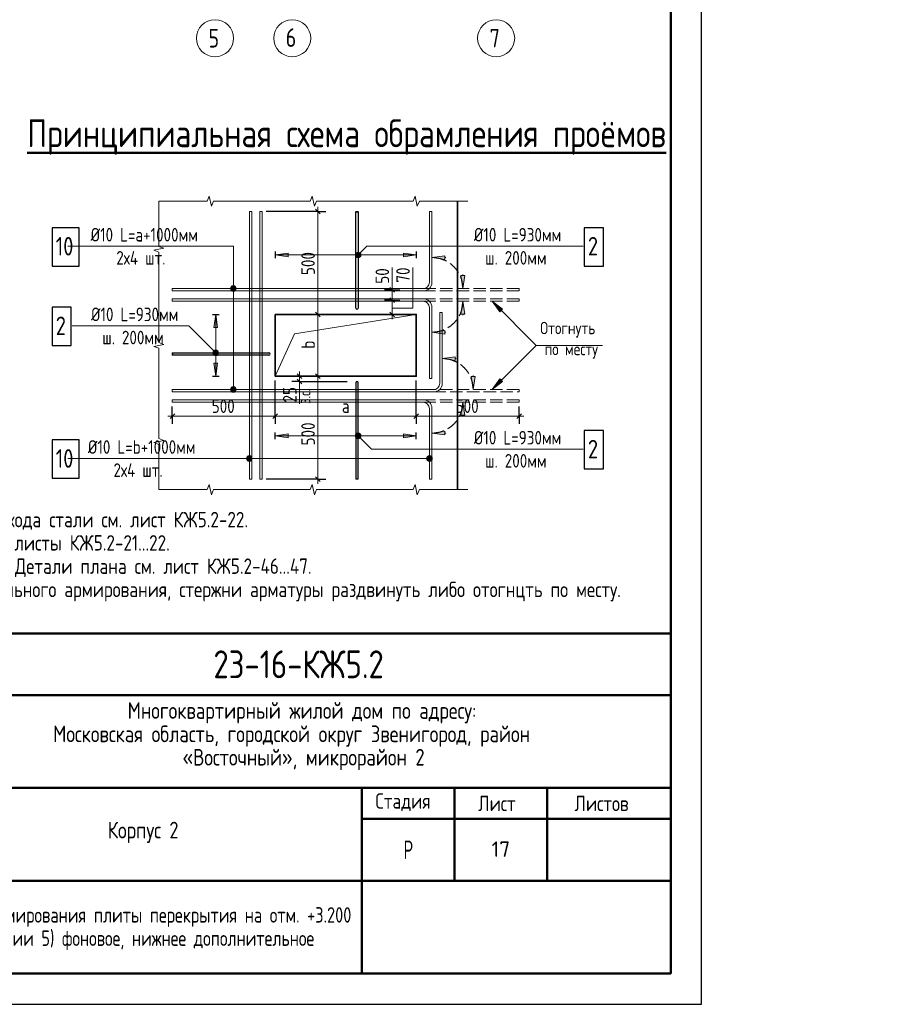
# Model space of a CAD drawing. Header units: millimetres. Extents: x 0 to 32559, y 0 to 42000.
# Tile 4 of 13: x 18663 to 32559, y 0 to 15930. Entities that reach past the tile are written whole.
import ezdxf

# ---------------------------------------------------------------- set-up
doc = ezdxf.new("R2010")
doc.units = ezdxf.units.MM
doc.linetypes.add('______2', pattern=[270, 200, -70])
doc.linetypes.add('______5', pattern=[1100, 800, -100, 100, -100])
for name, color, linetype, lineweight in [('Standard', 7, 'Continuous', 25), ('Арм.стержн.ниж.зоны 2й ряд', 7, '______2', 25), ('ЖБ Перекрытие средний уровень', 7, 'Continuous', 50), ('Оси', 40, '______5', 18), ('Размерная линия_ общее', 7, 'Continuous', 13), ('Текст_ общее', 7, 'Continuous', 25), ('Фоновоя арматура Х1', 7, 'Continuous', 25)]:
    doc.layers.add(name, color=color, linetype=linetype, lineweight=lineweight)
doc.styles.add('GOST 2.304-81', font='txt')
doc.styles.add('ISOCPEUR', font='txt')

msp = doc.modelspace()

# ---------------------------------------------------------------- hatches: boundary and pattern name
at = {"layer": 'Standard', "linetype": 'Continuous', "lineweight": 13, "transparency": 33554687}
for points in [[(23010, 12154), (22800, 12124), (23010, 12094)], [(24173, 12092), (24109, 12156), (24097, 12136)], [(24173, 12092), (24097, 12136), (24152, 12081)], [(24152, 12081), (24097, 12136), (24097, 12113)], [(24152, 12081), (24097, 12113), (24129, 12081)], [(24129, 12081), (24097, 12113), (24109, 12092)], [(24184, 12113), (24129, 12168), (24109, 12156)], [(24184, 12113), (24109, 12156), (24173, 12092)], [(24184, 12136), (24152, 12168), (24129, 12168)], [(24184, 12136), (24129, 12168), (24184, 12113)], [(24152, 12168), (24184, 12136), (24173, 12156)], [(25545, 12111), (25335, 12081), (25545, 12051)], [(25865, 11164), (25835, 11374), (25805, 11164)], [(26478, 11247), (26308, 11374), (26435, 11204)], [(21793, 10552), (21825, 10584), (21805, 10573)], [(21825, 10584), (21793, 10552), (21793, 10529)], [(21825, 10584), (21793, 10529), (21848, 10584)], [(21848, 10584), (21793, 10529), (21805, 10509)], [(21848, 10584), (21805, 10509), (21868, 10573)], [(21868, 10573), (21805, 10509), (21825, 10498)], [(21868, 10573), (21825, 10498), (21880, 10552)], [(21880, 10552), (21825, 10498), (21848, 10498)], [(21880, 10552), (21848, 10498), (21880, 10529)], [(21880, 10529), (21848, 10498), (21868, 10509)], [(21806, 10371), (21836, 10161), (21866, 10371)], [(25712, 10477), (25502, 10447), (25712, 10417)], [(26435, 10117), (26308, 9947), (26478, 10075)], [(25865, 9531), (25835, 9741), (25805, 9531)], [(24109, 9166), (24152, 9241), (24097, 9186)], [(24097, 9186), (24152, 9241), (24129, 9241)], [(24097, 9186), (24129, 9241), (24097, 9209)], [(24097, 9209), (24129, 9241), (24109, 9229)], [(24109, 9166), (24173, 9229), (24152, 9241)], [(23010, 9227), (22800, 9197), (23010, 9167)], [(24129, 9154), (24173, 9229), (24109, 9166)], [(24129, 9154), (24184, 9209), (24173, 9229)], [(24152, 9154), (24184, 9209), (24129, 9154)], [(24152, 9154), (24184, 9186), (24184, 9209)], [(24184, 9186), (24152, 9154), (24173, 9166)]]:
    msp.add_hatch(color=7, dxfattribs=at).paths.add_polyline_path(points)
for points in [[(24872, 12154), (25082, 12124), (24872, 12094)], [(25865, 11791), (25835, 11581), (25805, 11791)], [(21806, 10951), (21836, 11161), (21866, 10951)], [(25545, 10844), (25335, 10874), (25545, 10904)], [(26032, 10157), (26002, 9947), (25972, 10157)], [(25545, 9211), (25335, 9241), (25545, 9271)], [(24872, 9227), (25082, 9197), (24872, 9167)]]:
    msp.add_hatch(color=7, dxfattribs=at).paths.add_polyline_path(points, flags=16)
at = {"layer": 'Текст_ общее', "linetype": 'Continuous', "lineweight": 13, "transparency": 33554687}
for points in [[(22076, 11581), (22166, 11581), (22160, 11603)], [(22076, 11581), (22160, 11603), (22082, 11603)], [(22082, 11558), (22166, 11581), (22076, 11581)], [(22082, 11603), (22160, 11603), (22143, 11620)], [(22082, 11603), (22143, 11620), (22098, 11620)], [(22082, 11558), (22160, 11558), (22166, 11581)], [(22098, 11542), (22160, 11558), (22082, 11558)], [(22098, 11620), (22143, 11620), (22121, 11626)], [(22098, 11542), (22143, 11542), (22160, 11558)], [(22143, 11542), (22098, 11542), (22121, 11536)], [(22076, 9947), (22166, 9947), (22160, 9970)], [(22076, 9947), (22160, 9970), (22082, 9970)], [(22082, 9925), (22166, 9947), (22076, 9947)], [(22082, 9970), (22160, 9970), (22143, 9986)], [(22082, 9970), (22143, 9986), (22098, 9986)], [(22082, 9925), (22160, 9925), (22166, 9947)], [(22098, 9909), (22160, 9925), (22082, 9925)], [(22098, 9986), (22143, 9986), (22121, 9992)], [(22098, 9909), (22143, 9909), (22160, 9925)], [(22143, 9909), (22098, 9909), (22121, 9902)], [(22341, 8809), (22341, 8854), (22335, 8831)], [(22357, 8793), (22357, 8870), (22341, 8854)], [(22357, 8793), (22341, 8854), (22341, 8809)], [(22380, 8786), (22380, 8876), (22357, 8870)], [(22380, 8786), (22357, 8870), (22357, 8793)], [(22402, 8793), (22402, 8870), (22380, 8876)], [(22402, 8793), (22380, 8876), (22380, 8786)], [(22419, 8809), (22419, 8854), (22402, 8870)], [(22419, 8809), (22402, 8870), (22402, 8793)], [(22419, 8854), (22419, 8809), (22425, 8831)], [(25256, 8809), (25256, 8854), (25250, 8831)], [(25272, 8793), (25272, 8870), (25256, 8854)], [(25272, 8793), (25256, 8854), (25256, 8809)], [(25295, 8786), (25295, 8876), (25272, 8870)], [(25295, 8786), (25272, 8870), (25272, 8793)], [(25317, 8793), (25317, 8870), (25295, 8876)], [(25317, 8793), (25295, 8876), (25295, 8786)], [(25334, 8809), (25334, 8854), (25317, 8870)], [(25334, 8809), (25317, 8870), (25317, 8793)], [(25334, 8854), (25334, 8809), (25340, 8831)]]:
    msp.add_hatch(color=7, dxfattribs=at).paths.add_polyline_path(points)

# ---------------------------------------------------------------- linework, layer by layer
at = {"layer": 'Standard', "color": 7, "linetype": 'Continuous', "lineweight": 13, "transparency": 33554687}
for p, q in [((21732, 13077), (21698, 12994)), ((21765, 12911), (21732, 13077)), ((23398, 13077), (23365, 12994)), ((23432, 12911), (23398, 13077)), ((25065, 13077), (25032, 12994)), ((25098, 12911), (25065, 13077)), ((20915, 12994), (20915, 12994)), ((21698, 12994), (20915, 12994)), ((20915, 12994), (20915, 12263)), ((21798, 12994), (21765, 12911)), ((22582, 12994), (21798, 12994)), ((23365, 12994), (22582, 12994)), ((23465, 12994), (23432, 12911)), ((24248, 12994), (23465, 12994)), ((25032, 12994), (24248, 12994)), ((25132, 12994), (25098, 12911)), ((25915, 12994), (25132, 12994)), ((20998, 12232), (20832, 12201)), ((20832, 12201), (20915, 12170)), ((20915, 12263), (20998, 12232)), ((20915, 12170), (20915, 11439)), ((24109, 12156), (24109, 12156)), ((24173, 12156), (24173, 12156)), ((24109, 12092), (24109, 12092)), ((24173, 12092), (24173, 12092)), ((24692, 11561), (24692, 11921)), ((20915, 11439), (20915, 10707)), ((26308, 11374), (26308, 11374)), ((26308, 11374), (26308, 11374)), ((26308, 11374), (26308, 11374)), ((26308, 11374), (26435, 11204)), ((26478, 11247), (26308, 11374)), ((26435, 11204), (26478, 11247)), ((26457, 11226), (26467, 11215)), ((20998, 10676), (20832, 10645)), ((20915, 10707), (20998, 10676)), ((20832, 10645), (20915, 10614)), ((20915, 10614), (20915, 9883)), ((21805, 10573), (21805, 10573)), ((21868, 10573), (21868, 10573)), ((21805, 10509), (21805, 10509)), ((21868, 10509), (21868, 10509)), ((23194, 10067), (23194, 9714)), ((26435, 10117), (26308, 9947)), ((26308, 9947), (26478, 10075)), ((26478, 10075), (26435, 10117)), ((26457, 10096), (26467, 10107)), ((20915, 9883), (20915, 9152)), ((26308, 9947), (26308, 9947)), ((26308, 9947), (26308, 9947)), ((26308, 9947), (26308, 9947)), ((20998, 9121), (20832, 9090)), ((20832, 9090), (20915, 9059)), ((20915, 9152), (20998, 9121)), ((24109, 9229), (24109, 9229)), ((24109, 9166), (24109, 9166)), ((24173, 9229), (24173, 9229)), ((24173, 9166), (24173, 9166)), ((20915, 9059), (20915, 8327)), ((20915, 8327), (20915, 8327)), ((20915, 8327), (21698, 8327)), ((20915, 8327), (20915, 8327)), ((21698, 8327), (21732, 8411)), ((21732, 8411), (21765, 8244)), ((21765, 8244), (21798, 8327)), ((21798, 8327), (22582, 8327)), ((22582, 8327), (23365, 8327)), ((23365, 8327), (23398, 8411)), ((23398, 8411), (23432, 8244)), ((23432, 8244), (23465, 8327)), ((23465, 8327), (24248, 8327)), ((24248, 8327), (25032, 8327)), ((25032, 8327), (25065, 8411)), ((25065, 8411), (25098, 8244)), ((25098, 8244), (25132, 8327)), ((25132, 8327), (25915, 8327)), ((25915, 8327), (25915, 8327))]:
    msp.add_line(p, q, dxfattribs=at)
at = {"layer": 'Standard', "color": 251, "linetype": 'Continuous', "lineweight": 13, "true_color": 0x494949, "transparency": 33554687}
for p, q in [((23010, 12154), (22800, 12124)), ((25082, 12124), (22800, 12124)), ((22800, 12124), (22800, 12124)), ((22800, 12124), (22800, 12124)), ((22800, 12124), (22800, 12124)), ((22800, 12124), (23010, 12094)), ((23010, 12094), (23010, 12154)), ((23010, 12124), (23025, 12124)), ((24872, 12124), (24857, 12124)), ((24872, 12094), (24872, 12154)), ((24872, 12154), (25082, 12124)), ((25082, 12124), (24872, 12094)), ((25082, 12124), (25082, 12124)), ((25082, 12124), (25082, 12124)), ((25082, 12124), (25082, 12124)), ((25545, 12111), (25335, 12081)), ((25545, 12051), (25545, 12111)), ((25335, 12081), (25335, 12081)), ((25335, 12081), (25335, 12081)), ((25335, 12081), (25335, 12081)), ((25335, 12081), (25545, 12051)), ((25545, 12081), (25560, 12081)), ((25835, 11581), (25805, 11791)), ((25805, 11791), (25865, 11791)), ((25835, 11791), (25835, 11806)), ((25865, 11791), (25835, 11581)), ((25835, 11581), (25835, 11581)), ((25835, 11581), (25835, 11581)), ((25835, 11581), (25835, 11581)), ((25835, 11374), (25805, 11164)), ((25835, 11374), (25835, 11374)), ((25835, 11374), (25835, 11374)), ((25835, 11374), (25835, 11374)), ((25865, 11164), (25835, 11374)), ((21806, 10951), (21836, 11161)), ((21836, 11161), (21836, 10161)), ((21836, 11161), (21836, 11161)), ((21836, 11161), (21836, 11161)), ((21836, 11161), (21836, 11161)), ((21836, 11161), (21866, 10951)), ((25805, 11164), (25865, 11164)), ((25835, 11164), (25835, 11149)), ((21866, 10951), (21806, 10951)), ((21836, 10951), (21836, 10936)), ((25335, 10874), (25545, 10904)), ((25335, 10874), (25335, 10874)), ((25335, 10874), (25335, 10874)), ((25335, 10874), (25335, 10874)), ((25545, 10844), (25335, 10874)), ((25545, 10904), (25545, 10844)), ((25545, 10874), (25560, 10874)), ((21866, 10371), (21806, 10371)), ((21806, 10371), (21836, 10161)), ((21836, 10371), (21836, 10386)), ((21836, 10161), (21866, 10371)), ((25712, 10477), (25502, 10447)), ((25502, 10447), (25502, 10447)), ((25502, 10447), (25502, 10447)), ((25502, 10447), (25502, 10447)), ((25502, 10447), (25712, 10417)), ((25712, 10417), (25712, 10477)), ((25712, 10447), (25727, 10447)), ((21836, 10161), (21836, 10161)), ((21836, 10161), (21836, 10161)), ((21836, 10161), (21836, 10161)), ((26002, 9947), (25972, 10157)), ((25972, 10157), (26032, 10157)), ((26002, 10157), (26002, 10172)), ((26032, 10157), (26002, 9947)), ((26002, 9947), (26002, 9947)), ((26002, 9947), (26002, 9947)), ((26002, 9947), (26002, 9947)), ((25835, 9741), (25805, 9531)), ((25835, 9741), (25835, 9741)), ((25835, 9741), (25835, 9741)), ((25835, 9741), (25835, 9741)), ((25865, 9531), (25835, 9741)), ((25805, 9531), (25865, 9531)), ((25835, 9531), (25835, 9516)), ((25335, 9241), (25545, 9271)), ((25335, 9241), (25335, 9241)), ((25335, 9241), (25335, 9241)), ((25335, 9241), (25335, 9241)), ((25545, 9211), (25335, 9241)), ((25545, 9271), (25545, 9211)), ((25545, 9241), (25560, 9241)), ((23010, 9227), (22800, 9197)), ((25082, 9197), (22800, 9197)), ((22800, 9197), (22800, 9197)), ((22800, 9197), (22800, 9197)), ((22800, 9197), (22800, 9197)), ((22800, 9197), (23010, 9167)), ((23010, 9167), (23010, 9227)), ((23010, 9197), (23025, 9197)), ((24872, 9197), (24857, 9197)), ((24872, 9167), (24872, 9227)), ((24872, 9227), (25082, 9197)), ((25082, 9197), (24872, 9167)), ((25082, 9197), (25082, 9197)), ((25082, 9197), (25082, 9197)), ((25082, 9197), (25082, 9197))]:
    msp.add_line(p, q, dxfattribs=at)
at = {"layer": 'Standard', "color": 7, "linetype": '______2', "lineweight": 13, "transparency": 33554687}
for p, q in [((26748, 11581), (25195, 11581)), ((25195, 11541), (26748, 11541)), ((26748, 11541), (26748, 11581)), ((25195, 11414), (26748, 11414)), ((26748, 11374), (25195, 11374)), ((26748, 11414), (26748, 11374)), ((26748, 9947), (25362, 9947)), ((25362, 9907), (26748, 9907)), ((26748, 9907), (26748, 9947)), ((25195, 9781), (26748, 9781)), ((26748, 9741), (25195, 9741)), ((26748, 9781), (26748, 9741))]:
    msp.add_line(p, q, dxfattribs=at)
at = {"layer": 'Standard', "color": 7, "linetype": 'Continuous', "lineweight": 50, "transparency": 33554687}
for p, q in [((10700, 6000), (29200, 6000)), ((17200, 5000), (29200, 5000)), ((17200, 3500), (29200, 3500)), ((24200, 2000), (24200, 3500)), ((25700, 2000), (25700, 3500)), ((27200, 2000), (27200, 3500)), ((24200, 3000), (29200, 3000)), ((17200, 2000), (29200, 2000)), ((24200, 500), (24200, 2000)), ((24200, 500), (24200, 2000))]:
    msp.add_line(p, q, dxfattribs=at)
at = {"layer": 'Standard', "color": 7, "linetype": 'Continuous', "lineweight": 25, "transparency": 33554687}
for p, q in [((29200, 500), (29200, 6000)), ((10700, 500), (29200, 500)), ((10700, 500), (29200, 500)), ((10700, 500), (29200, 500))]:
    msp.add_line(p, q, dxfattribs=at)
at = {"layer": 'Standard', "color": 7, "linetype": 'Continuous', "lineweight": 13, "transparency": 33554687}
msp.add_lwpolyline([(0, 0), (29700, 0), (29700, 42000), (0, 42000), (0, 0)], close=True, dxfattribs=at)
for points in [[(29700, 42000), (0, 42000), (0, 0), (29700, 0), (29700, 42000)], [(29700, 42000), (0, 42000), (0, 0), (29700, 0), (29700, 42000)], [(22420, 12827), (22420, 8494), (22380, 8494), (22380, 12827), (22420, 12827)], [(22587, 12827), (22587, 8494), (22547, 8494), (22547, 12827), (22587, 12827)], [(24141, 12821), (24101, 12821), (24101, 12827), (24141, 12827), (24141, 12821)], [(25295, 11681), (25295, 12827), (25335, 12827), (25335, 11681)], [(27785, 12265), (24281, 12265), (24141, 12124)], [(25025, 11921), (25025, 11261), (24692, 11261)], [(25195, 11581), (21133, 11581), (21133, 11541), (25195, 11541)], [(25195, 11374), (21133, 11374), (21133, 11414), (25195, 11414)], [(28095, 10661), (27021, 10661), (26308, 11374)], [(22800, 10161), (23113, 10847), (25082, 11161)], [(25295, 11274), (25295, 10127), (25335, 10127), (25335, 11274)], [(25462, 10047), (25462, 11194), (25502, 11194), (25502, 10047)], [(19510, 10977), (21401, 10977), (21836, 10541)], [(21140, 10541), (21140, 10501), (21133, 10501), (21133, 10541), (21140, 10541)], [(28095, 10661), (27021, 10661), (26308, 9947)], [(25362, 9947), (21133, 9947), (21133, 9907), (25362, 9907)], [(25195, 9741), (21133, 9741), (21133, 9781), (25195, 9781)], [(25295, 9641), (25295, 8494), (25335, 8494), (25335, 9641)], [(27785, 8982), (24357, 8982), (24141, 9197)], [(24141, 8501), (24101, 8501), (24101, 8494), (24141, 8494), (24141, 8501)]]:
    msp.add_lwpolyline(points, dxfattribs=at)
at = {"layer": 'Standard', "color": 7, "linetype": 'Continuous', "lineweight": 25, "transparency": 33554687}
for points in [[(29700, 42000), (0, 42000), (0, 0), (29700, 0), (29700, 42000)], [(24101, 11264), (24101, 12821), (24141, 12821), (24141, 11264)], [(22697, 10501), (21140, 10501), (21140, 10541), (22697, 10541)], [(24101, 10057), (24101, 8501), (24141, 8501), (24141, 10057)], [(29200, 6000), (10700, 6000), (10700, 500), (29200, 500), (29200, 6000)]]:
    msp.add_lwpolyline(points, dxfattribs=at)
at = {"layer": 'Standard', "color": 7, "linetype": 'Continuous', "lineweight": 50, "transparency": 33554687}
msp.add_lwpolyline([(2000, 41500), (29200, 41500), (29200, 500), (2000, 500), (2000, 41500)], close=True, dxfattribs=at)
at = {"layer": 'Standard', "color": 7, "linetype": 'Continuous', "lineweight": 13, "transparency": 33554687}
for centre in [(24141, 12124), (21836, 10541), (24141, 9197)]:
    msp.add_circle(centre, 45, dxfattribs=at)
at = {"layer": 'Standard', "color": 251, "linetype": '______2', "lineweight": 13, "true_color": 0x494949, "transparency": 33554687}
for centre, start, end in [((25335, 11581), 0, 90), ((25335, 11374), 270, 0), ((25502, 9947), 0, 90), ((25335, 9741), 270, 0)]:
    msp.add_arc(centre, 500, start, end, dxfattribs=at)
at = {"layer": 'Standard', "color": 7, "linetype": 'Continuous', "lineweight": 13, "transparency": 33554687}
for centre, radius, start, end in [((25195, 11681), 100, 270, 0), ((25195, 11681), 140, 270, 0), ((25195, 11274), 140, 0, 90), ((25195, 11274), 100, 0, 90), ((25362, 10047), 100, 270, 0), ((25362, 10047), 140, 270, 0), ((25195, 9641), 140, 0, 90), ((25195, 9641), 100, 0, 90)]:
    msp.add_arc(centre, radius, start, end, dxfattribs=at)
at = {"layer": 'Standard', "color": 7, "linetype": 'Continuous', "lineweight": 25, "transparency": 33554687}
for centre, start, end in [((24121, 11264), 180, 0), ((22697, 10521), 270, 90), ((24121, 10057), 0, 180)]:
    msp.add_arc(centre, 20, start, end, dxfattribs=at)
at = {"layer": 'Арм.стержн.ниж.зоны 2й ряд', "color": 251, "linetype": 'Continuous', "lineweight": 25, "true_color": 0x494949, "transparency": 33554687}
for p, q in [((22800, 12178), (22800, 12071)), ((25082, 12178), (25082, 12071)), ((21783, 11161), (21890, 11161)), ((21783, 10161), (21890, 10161)), ((22800, 9144), (22800, 9251)), ((25082, 9144), (25082, 9251))]:
    msp.add_line(p, q, dxfattribs=at)
at = {"layer": 'ЖБ Перекрытие средний уровень', "color": 7, "linetype": 'Continuous', "lineweight": 35, "transparency": 33554687}
msp.add_line((25748, 8327), (25748, 12994), dxfattribs=at)
msp.add_lwpolyline([(22800, 11161), (25082, 11161), (25082, 10161), (22800, 10161), (22800, 11161)], dxfattribs=at)
at = {"layer": 'Оси', "color": 7, "linetype": 'Continuous', "lineweight": 13, "transparency": 33554687}
for centre in [(21824, 15630), (23074, 15630), (26374, 15630)]:
    msp.add_circle(centre, 300, dxfattribs=at)
at = {"layer": 'Размерная линия_ общее', "color": 253, "linetype": 'Continuous', "lineweight": -3, "true_color": 0xa0a0a0, "transparency": 33554687}
for p, q in [((23490, 12827), (22653, 12827)), ((23490, 12827), (23365, 12827)), ((23490, 12827), (23615, 12827)), ((24692, 11561), (24567, 11561)), ((24692, 11561), (24817, 11561)), ((24692, 11561), (24692, 11561)), ((24692, 11394), (24567, 11394)), ((24692, 11394), (24817, 11394)), ((24692, 11394), (24698, 11394)), ((23490, 11161), (23365, 11161)), ((23490, 11161), (23615, 11161)), ((24692, 11161), (24567, 11161)), ((24692, 11161), (24817, 11161)), ((24692, 11161), (24698, 11161)), ((22800, 9517), (22800, 10094)), ((22800, 9517), (22800, 10094)), ((23490, 10161), (22867, 10161)), ((23194, 10161), (23069, 10161)), ((23194, 10077), (23069, 10077)), ((23194, 10161), (23127, 10161)), ((23194, 10161), (23319, 10161)), ((23194, 10077), (23319, 10077)), ((23490, 10161), (23365, 10161)), ((23490, 10161), (23365, 10161)), ((23490, 10161), (23615, 10161)), ((23490, 10161), (23490, 10161)), ((23490, 10161), (23615, 10161)), ((25082, 9517), (25082, 10094)), ((25082, 9517), (25082, 10094)), ((21133, 9517), (21133, 9674)), ((21133, 9517), (21133, 9642)), ((22800, 9517), (22800, 9642)), ((22800, 9517), (22800, 9642)), ((25082, 9517), (25082, 9642)), ((25082, 9517), (25082, 9642)), ((26748, 9517), (26748, 9674)), ((26748, 9517), (26748, 9642)), ((21133, 9517), (21133, 9392)), ((22800, 9517), (22800, 9392)), ((22800, 9517), (22800, 9392)), ((25082, 9517), (25082, 9392)), ((25082, 9517), (25082, 9392)), ((26748, 9517), (26748, 9392)), ((23490, 8494), (22653, 8494)), ((23490, 8494), (23365, 8494)), ((23490, 8494), (23615, 8494))]:
    msp.add_line(p, q, dxfattribs=at)
at = {"layer": 'Размерная линия_ общее', "color": 7, "linetype": 'Continuous', "lineweight": 25, "transparency": 33554687}
for p, q in [((23527, 12790), (23452, 12865)), ((24730, 11523), (24655, 11598)), ((24730, 11357), (24655, 11432)), ((23527, 11123), (23452, 11198)), ((24730, 11123), (24655, 11198)), ((23156, 10198), (23231, 10123)), ((23527, 10123), (23452, 10198)), ((23452, 10198), (23527, 10123)), ((23156, 10115), (23231, 10040)), ((21171, 9555), (21096, 9480)), ((22837, 9555), (22762, 9480)), ((22762, 9480), (22837, 9555)), ((25044, 9480), (25119, 9555)), ((25044, 9480), (25119, 9555)), ((26711, 9480), (26786, 9555)), ((23452, 8532), (23527, 8457))]:
    msp.add_line(p, q, dxfattribs=at)
at = {"layer": 'Размерная линия_ общее', "color": 7, "linetype": 'Continuous', "lineweight": 13, "transparency": 33554687}
for p, q in [((23490, 12827), (23490, 12902)), ((23490, 11161), (23490, 12827)), ((24692, 11561), (24692, 11636)), ((24692, 11161), (24692, 11394)), ((24692, 11161), (24692, 11086)), ((23194, 10161), (23194, 10236)), ((23490, 10161), (23490, 10236)), ((23194, 10161), (23194, 10077)), ((23194, 10077), (23194, 10002)), ((23490, 10161), (23490, 10086)), ((21133, 9517), (21058, 9517)), ((22800, 9517), (21133, 9517)), ((22800, 9517), (22725, 9517)), ((22800, 9517), (22875, 9517)), ((22800, 9517), (25082, 9517)), ((25082, 9517), (25007, 9517)), ((25082, 9517), (26748, 9517)), ((25082, 9517), (25157, 9517)), ((26748, 9517), (26823, 9517)), ((23490, 8494), (23490, 8419))]:
    msp.add_line(p, q, dxfattribs=at)
for points in [[(24692, 11394), (24692, 11550), (24692, 11550), (24692, 11561)], [(23490, 10161), (23490, 10693), (23490, 10693), (23490, 11161)], [(23490, 10161), (23490, 9138), (23490, 9138), (23490, 8494)]]:
    msp.add_lwpolyline(points, dxfattribs=at)
at = {"layer": 'Размерная линия_ общее', "color": 253, "linetype": 'Continuous', "lineweight": -3, "true_color": 0xa0a0a0, "transparency": 33554687}
for points in [[(23490, 11161), (23473, 11161), (23473, 11161), (22867, 11161)], [(23194, 10077), (23252, 10077), (23252, 10077), (23961, 10077)]]:
    msp.add_lwpolyline(points, dxfattribs=at)
at = {"layer": 'Текст_ общее', "color": 7, "linetype": 'Continuous', "lineweight": 13, "transparency": 33554687}
for p, q in [((22076, 11581), (22076, 11581)), ((22121, 11626), (22121, 11626)), ((22121, 11536), (22121, 11536)), ((22166, 11581), (22166, 11581)), ((22076, 9947), (22076, 9947)), ((22121, 9992), (22121, 9992)), ((22121, 9902), (22121, 9902)), ((22166, 9947), (22166, 9947)), ((22335, 8831), (22335, 8831)), ((22380, 8876), (22380, 8876)), ((22380, 8786), (22380, 8786)), ((22425, 8831), (22425, 8831)), ((25250, 8831), (25250, 8831)), ((25295, 8876), (25295, 8876)), ((25295, 8786), (25295, 8786)), ((25340, 8831), (25340, 8831))]:
    msp.add_line(p, q, dxfattribs=at)
for points in [[(22121, 11581), (22121, 12265), (19440, 12265)], [(22121, 9947), (22121, 12265), (19440, 12265)], [(22380, 8831), (22121, 8831), (19440, 8831)], [(25295, 8831), (22121, 8831), (19440, 8831)]]:
    msp.add_lwpolyline(points, dxfattribs=at)
for centre in [(22121, 11581), (22121, 9947), (22380, 8831), (25295, 8831)]:
    msp.add_circle(centre, 45, dxfattribs=at)
at = {"layer": 'Фоновоя арматура Х1', "color": 7, "linetype": 'Continuous', "lineweight": 25, "transparency": 33554687}
for points in [[(19186, 11945), (19626, 11945), (19626, 12565), (19186, 12565), (19186, 11945)], [(27799, 11945), (28109, 11945), (28109, 12565), (27799, 12565), (27799, 11945)], [(19186, 10657), (19496, 10657), (19496, 11277), (19186, 11277), (19186, 10657)], [(27799, 8662), (28109, 8662), (28109, 9282), (27799, 9282), (27799, 8662)], [(19186, 8511), (19626, 8511), (19626, 9131), (19186, 9131), (19186, 8511)]]:
    msp.add_lwpolyline(points, dxfattribs=at)

# ---------------------------------------------------------------- texts
at = {"layer": 'Standard', "color": 7, "linetype": 'Continuous', "lineweight": 25, "transparency": 33554687, "attachment_point": 7, "style": 'GOST 2.304-81'}
for s, insert, char_height, width in [('Ø10\\~L=а+1000мм', (19811, 12341), 220, 1831.8), ('Ø10\\~L=930мм', (26014, 12341), 220, 1488.03), ('2х4\\~шт.', (20226, 11967), 220, 1000.99), ('ш.\\~200мм', (26195, 11967), 220, 1125.9), ('Ø10\\~L=930мм', (19817, 11052), 220, 1488.03), ('ш.\\~200мм', (19999, 10678), 220, 1125.89), ('Ø10\\~L=930мм', (26014, 9057), 220, 1488.03), ('Ø10\\~L=b+1000мм', (19767, 8907), 220, 1831.81), ('ш.\\~200мм', (26195, 8683), 220, 1125.9), ('2х4\\~шт.', (20181, 8533), 220, 1000.99), ('Многоквартирный\\~жилой\\~дом\\~по\\~адресу:\\~', (20410, 4545), 270, 5717.08), ('Московская\\~область,\\~городской\\~округ\\~Звенигород,\\~район\\~', (19204, 4167), 270, 8136.21), ('«Восточный»,\\~микрорайон\\~2', (21297, 3789), 270, 3952.83), ('Стадия', (24421, 3125), 250, 1031.1), ('Лист', (26084, 3125), 250, 782.23), ('Листов', (27643, 3125), 250, 1066.5), ('Корпус\\~2', (20088, 2610), 270, 1362.88), ('\\W0.77;Р', (24877, 2350), 300, 262.93)]:
    msp.add_mtext(s, dxfattribs=dict(at, insert=insert, char_height=char_height, width=width))
at = {"layer": 'Standard', "color": 7, "linetype": 'Continuous', "lineweight": 18, "transparency": 33554687, "char_height": 200, "attachment_point": 7, "style": 'GOST 2.304-81'}
for s, insert, width in [('Отогнуть', (27088, 10787), 1109.09), ('по\\~месту', (27158, 10447), 1038.01)]:
    msp.add_mtext(s, dxfattribs=dict(at, insert=insert, width=width))
at = {"layer": 'Standard', "color": 7, "linetype": 'Continuous', "lineweight": 13, "transparency": 33554687, "insert": (11700, 7967), "char_height": 250, "width": 20566.88, "attachment_point": 1, "line_spacing_factor": 0.903614}
msp.add_mtext('\\A1;{\\fGOST 2.304-81|i0|b0;\\H250.000000;\\W1.000000;\\C7;1. Общие указания см. листы КЖ5.2-1. Ведомость расхода стали см. лист КЖ5.2-22.}\\P{\\fGOST 2.304-81|i0|b0;\\H250.000000;\\W1.000000;\\C7;2. Спецификацию элементов, ведомость деталей см. листы КЖ5.2-21...22.}\\P{\\fGOST 2.304-81|i0|b0;\\H250.000000;\\W1.000000;\\C7;3. Сечения по плите перекрытия см. лист КЖ5.2-23. Детали плана см. лист КЖ5.2-46...47.}\\P{\\fGOST 2.304-81|i0|b0;\\H250.000000;\\W1.000000;\\C7;4. В местах попадания отверстий в зону дополнительного армирования, стержни арматуры раздвинуть либо отогнцть по месту.}\\P', dxfattribs=at)
at = {"layer": 'Standard', "color": 7, "linetype": 'Continuous', "lineweight": 50, "transparency": 33554687, "insert": (21798, 5275), "char_height": 450, "width": 3038.67, "attachment_point": 7, "style": 'GOST 2.304-81'}
msp.add_mtext('23-16-КЖ5.2', dxfattribs=at)
at = {"layer": 'Standard', "color": 7, "linetype": 'Continuous', "lineweight": 13, "transparency": 33554687, "insert": (26450, 2510), "char_height": 250, "width": 393.75, "attachment_point": 5, "style": 'ISOCPEUR'}
msp.add_mtext('\\A1;{\\fISOCPEUR|i0|b0;\\H250.000000;\\W1.000000;\\C7;17}\\P', dxfattribs=at)
at = {"layer": 'Standard', "color": 7, "linetype": 'Continuous', "lineweight": 25, "transparency": 33554687, "insert": (20700, 1571), "char_height": 250, "width": 8087.5, "attachment_point": 2, "line_spacing_factor": 0.903614}
msp.add_mtext('\\A1;{\\fGOST 2.304-81|i0|b0;\\H250.000000;\\W0.952381;\\C7;Схема армирования плиты перекрытия на отм. +3.200}\\P{\\fGOST 2.304-81|i0|b0;\\H250.000000;\\W0.952381;\\C7;(секции 5) фоновое, нижнее дополнительное}\\P', dxfattribs=at)
at = {"layer": 'Оси', "color": 7, "linetype": 'Continuous', "lineweight": 25, "transparency": 33554687, "char_height": 300, "width": 326.41, "attachment_point": 7, "style": 'ISOCPEUR'}
for s, insert in [('\\W0.78;5', (21719, 15480)), ('\\W0.78;6', (22969, 15490)), ('\\W0.78;7', (26269, 15480))]:
    msp.add_mtext(s, dxfattribs=dict(at, insert=insert))
at = {"layer": 'Размерная линия_ общее', "color": 7, "linetype": 'Continuous', "lineweight": 25, "transparency": 33554687, "char_height": 220, "attachment_point": 7, "rotation": 90, "style": 'GOST 2.304-81'}
for s, insert, width in [('500', (23440, 11799), 516.4), ('50', (24642, 11658), 375.73), ('70', (24977, 11676), 391.31), ('b', (23440, 10606), 235.09), ('25', (23144, 9737), 375.74), ('500', (23440, 9042), 516.39)]:
    msp.add_mtext(s, dxfattribs=dict(at, insert=insert, width=width))
at = {"layer": 'Размерная линия_ общее', "color": 7, "linetype": 'Continuous', "lineweight": 18, "transparency": 33554687, "insert": (23368, 9715), "char_height": 180, "width": 364.96, "attachment_point": 7, "rotation": 90, "style": 'GOST 2.304-81'}
msp.add_mtext('з.с.', dxfattribs=at)
at = {"layer": 'Размерная линия_ общее', "color": 7, "linetype": 'Continuous', "lineweight": 25, "transparency": 33554687, "char_height": 220, "attachment_point": 7, "style": 'GOST 2.304-81'}
for s, insert, width in [('500', (21771, 9567), 516.38), ('а', (23878, 9568), 235.09), ('500', (25719, 9567), 516.39)]:
    msp.add_mtext(s, dxfattribs=dict(at, insert=insert, width=width))
at = {"layer": 'Текст_ общее', "color": 7, "linetype": 'Continuous', "lineweight": 50, "transparency": 33554687, "insert": (18785, 13745), "char_height": 450, "width": 10170.26, "attachment_point": 7, "style": 'GOST 2.304-81'}
msp.add_mtext('{\\LПринципиальная\\~схема\\~обрамления\\~проёмов}', dxfattribs=at)
at = {"layer": 'Фоновоя арматура Х1', "color": 7, "linetype": 'Continuous', "lineweight": 25, "transparency": 33554687, "char_height": 300, "attachment_point": 7, "style": 'GOST 2.304-81'}
for s, insert, width in [('10', (19246, 12115), 469.67), ('2', (27859, 12115), 341.8), ('2', (19246, 10827), 341.8), ('10', (19246, 8681), 469.67), ('2', (27859, 8832), 341.8)]:
    msp.add_mtext(s, dxfattribs=dict(at, insert=insert, width=width))

doc.saveas('drawing.dxf')
